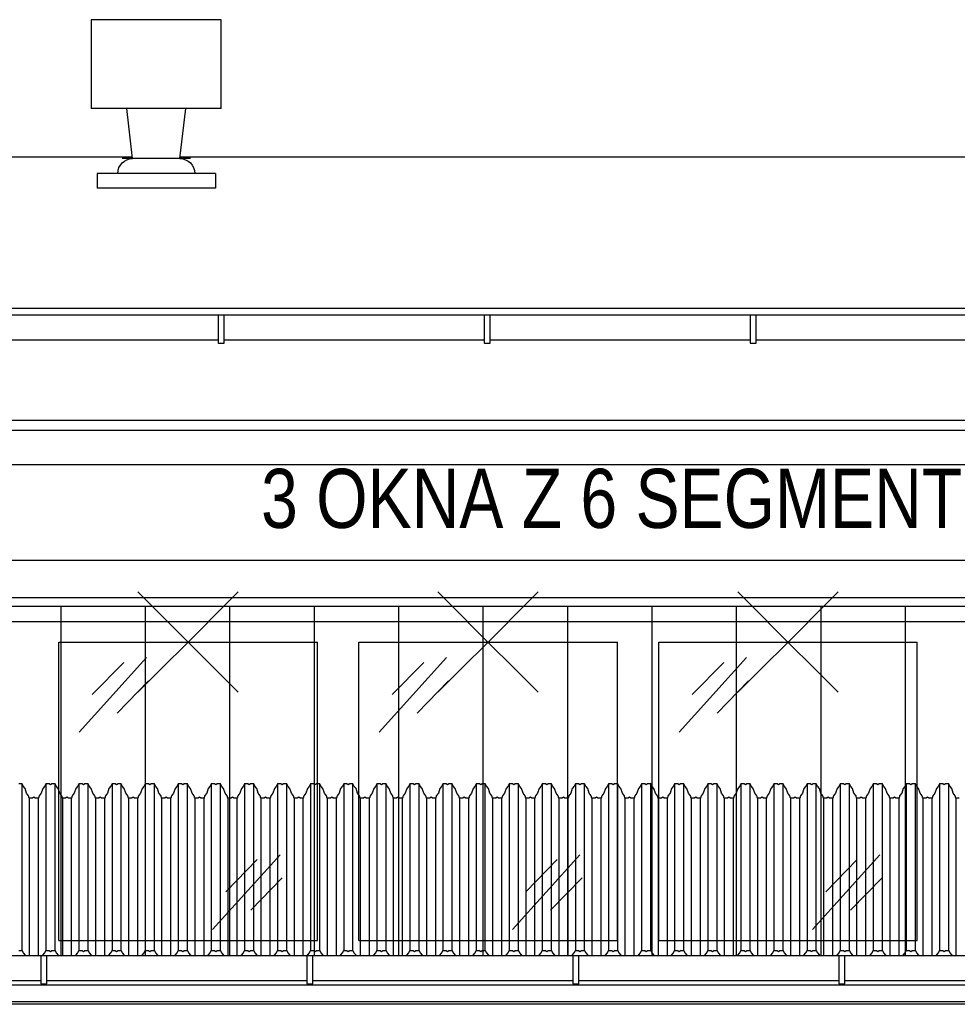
# Model space of a CAD drawing. Header units: millimetres. Extents: x 59331 to 112314, y -16110 to 34390.
# Tile 9 of 198: x 61318 to 61635, y -2169 to -1836. Entities that reach past the tile are written whole.
import ezdxf
from ezdxf import colors
from ezdxf.entities.mleader import LeaderData, LeaderLine
from ezdxf.math import Vec2, Vec3

# ---------------------------------------------------------------- set-up
doc = ezdxf.new("R2010")
doc.units = ezdxf.units.MM
doc.set_wipeout_variables(frame=1)
doc.layers.get('DEFPOINTS').update_dxf_attribs({"lineweight": 9})
for name, color, linetype in [('_HSA_STOLARKA_ZEWNĘTRZNA', 132, 'Continuous'), ('_HSA_WIDOKOWE', 1, 'Continuous'), ('_HSA_WIDOKOWE_CIENKIE', 8, 'Continuous'), ('_HSA_ŚCIANY_CIENKIE', 2, 'Continuous'), ('_HSA_ŚCIANY_DZIAŁOWE', 6, 'Continuous')]:
    doc.layers.add(name, color=color, linetype=linetype)
doc.layers.add('_HSA_WYBURZENIA', color=7, linetype='Continuous', true_color=0xdd0303)
doc.layers.add('_HSA_WYBURZENIA_01', color=7, linetype='Continuous', true_color=0xdd0303)
doc.styles.add('ARIAL_100', font='Arial.ttf', dxfattribs={"width": 0.8, "height": 20})
doc.dimstyles.new('WYM_WEWN_100', dxfattribs={"dimtxt": 20, "dimasz": 2, "dimexe": 10, "dimexo": 0, "dimgap": 4, "dimtad": 1, "dimdec": 1, "dimrnd": 0.1, "dimtxsty": 'ARIAL_100', "dimblk": 'Wym-03', "dimcen": 0, "dimdle": 10, "dimse1": 1, "dimse2": 1, "dimclrt": 256, "dimazin": 2, "dimtfac": 1, "dimtdec": 1, "dimtix": 1, "dimtmove": 2, "dimatfit": 0, "dimfxl": 1, "dimtolj": 1, "dimtzin": 0, "dimarcsym": 0})

# ---------------------------------------------------------------- blocks, each defined once
blk = doc.blocks.new('A$C40757a77')
blk.add_wipeout([(-4755.5, 115), (-4755.5, 0), (-4146.5, 0), (-4146.5, 115)])
for p, q in [((-4545.5, 7), (-4545.5, 108)), ((-4545.5, 108), (-4458, 108)), ((-4458, 7), (-4458, 108)), ((-4444, 7), (-4444, 108)), ((-4444, 108), (-4356.5, 108)), ((-4356.5, 7), (-4356.5, 108)), ((-4342.5, 7), (-4342.5, 108)), ((-4342.5, 108), (-4255, 108)), ((-4255, 7), (-4255, 108)), ((-4545.5, 7), (-4458, 7)), ((-4444, 7), (-4356.5, 7)), ((-4342.5, 7), (-4255, 7))]:
    blk.add_line(p, q)
at = {"ltscale": 10}
blk.add_lwpolyline([(-4755.5, 115), (-4146.5, 115), (-4146.5, 0), (-4755.5, 0)], close=True, dxfattribs=at)
at = {"layer": '_HSA_WIDOKOWE_CIENKIE', "color": 9}
for points in [[(-4538.63, 77.51), (-4515.83, 102.73)], [(-4534.15, 90.23), (-4523.52, 101.14)], [(-4437.13, 77.51), (-4414.33, 102.73)], [(-4432.65, 90.23), (-4422.02, 101.14)], [(-4335.63, 77.51), (-4312.83, 102.73)], [(-4331.15, 90.23), (-4320.52, 101.14)], [(-4525.76, 83.99), (-4515.13, 94.9)], [(-4424.26, 83.99), (-4413.63, 94.9)], [(-4322.76, 83.99), (-4312.13, 94.9)], [(-4493.45, 10.79), (-4470.64, 36.01)], [(-4488.97, 23.51), (-4478.34, 34.42)], [(-4391.95, 10.79), (-4369.14, 36.01)], [(-4387.47, 23.51), (-4376.84, 34.42)], [(-4290.45, 10.79), (-4267.64, 36.01)], [(-4285.97, 23.51), (-4275.34, 34.42)], [(-4480.57, 17.27), (-4469.94, 28.18)], [(-4379.07, 17.27), (-4368.44, 28.18)], [(-4277.57, 17.27), (-4266.94, 28.18)]]:
    blk.add_lwpolyline(points, dxfattribs=at)
blk = doc.blocks.new('A$Cd050fd5c')
at = {"transparency": 33554687}
h = blk.add_hatch(dxfattribs=at)
h.set_pattern_fill('ANSI31', color=256, scale=9, angle=45)
h.set_pattern_definition([(90, (-65884.325, 19154.596), (-28.575, 0), [])])
h.paths.add_polyline_path([(-3, -3), (-5398, -3), (-5398, -128), (-3, -128)])
for points in [[(0, 0), (-5401, 0), (-5401, -131), (0, -131)], [(-3, -3), (-5398, -3), (-5398, -128), (-3, -128)]]:
    blk.add_lwpolyline(points, close=True)
blk = doc.blocks.new('*U119')
blk.add_wipeout([(0, 8.5), (0, 0), (10264, 0), (10264, 8.5)])
for p, q in [((10264, 8.5), (0, 8.5)), ((10264, 0), (0, 0))]:
    blk.add_line(p, q)
for points in [[(909.47, -1), (911.47, -1), (911.47, 8.5), (909.47, 8.5)], [(999.47, -1), (1001.47, -1), (1001.47, 8.5), (999.47, 8.5)], [(1089.47, -1), (1091.47, -1), (1091.47, 8.5), (1089.47, 8.5)]]:
    blk.add_wipeout(points)
for points in [[(909.47, -1), (911.47, -1), (911.47, 8.5), (909.47, 8.5)], [(999.47, -1), (1001.47, -1), (1001.47, 8.5), (999.47, 8.5)], [(1089.47, -1), (1091.47, -1), (1091.47, 8.5), (1089.47, 8.5)]]:
    blk.add_lwpolyline(points, close=True)
blk = doc.blocks.new('DASZEK')
for points in [[(1201.56, 63.41), (1200.45, 63.41), (1200.24, 64.11), (1199.55, 65.07), (1199.02, 66.6), (1198.34, 67.44), (1197.99, 68.18), (1196.88, 68.18), (1196.42, 67.88), (1195.96, 68.18), (1194.85, 68.18), (1194.5, 67.44), (1193.82, 66.6), (1193.29, 65.07), (1192.6, 64.11), (1192.39, 63.41), (1191.28, 63.41), (1190.82, 63.7), (1190.36, 63.41), (1189.25, 63.41), (1189.04, 64.11), (1188.35, 65.07), (1187.82, 66.6), (1187.14, 67.44), (1186.79, 68.18), (1185.68, 68.18), (1185.22, 67.88), (1184.76, 68.18), (1183.65, 68.18), (1183.3, 67.44), (1182.62, 66.6), (1182.09, 65.07), (1181.4, 64.11), (1181.19, 63.41), (1180.08, 63.41), (1179.62, 63.7), (1179.16, 63.41), (1178.05, 63.41), (1177.84, 64.11), (1177.15, 65.07), (1176.62, 66.6), (1175.94, 67.44), (1175.59, 68.18), (1174.48, 68.18), (1174.02, 67.88), (1173.56, 68.18), (1172.45, 68.18), (1172.1, 67.44), (1171.42, 66.6), (1170.89, 65.07), (1170.2, 64.11), (1169.99, 63.41), (1168.88, 63.41), (1168.42, 63.7), (1167.96, 63.41), (1166.85, 63.41), (1166.64, 64.11), (1165.95, 65.07), (1165.43, 66.6), (1164.74, 67.44), (1164.4, 68.18), (1163.28, 68.18), (1162.82, 67.88), (1162.37, 68.18), (1161.25, 68.18), (1160.9, 67.44), (1160.22, 66.6), (1159.69, 65.07), (1159, 64.11), (1158.8, 63.41), (1157.68, 63.41), (1157.22, 63.7), (1156.77, 63.41), (1155.65, 63.41), (1155.45, 64.11), (1154.76, 65.07), (1154.23, 66.6), (1153.55, 67.44), (1153.2, 68.18), (1152.08, 68.18), (1151.63, 67.88), (1151.17, 68.18), (1150.05, 68.18), (1149.7, 67.44), (1149.02, 66.6), (1148.5, 65.07), (1147.8, 64.11), (1147.6, 63.41), (1146.48, 63.41), (1146.03, 63.7), (1145.57, 63.41), (1144.45, 63.41), (1144.25, 64.11), (1143.56, 65.07), (1143.03, 66.6), (1142.35, 67.44), (1142, 68.18), (1140.89, 68.18), (1140.43, 67.88), (1139.97, 68.18), (1138.86, 68.18), (1138.51, 67.44), (1137.83, 66.6), (1137.3, 65.07), (1136.61, 64.11), (1136.4, 63.41), (1135.29, 63.41), (1134.83, 63.7), (1134.37, 63.41), (1133.26, 63.41), (1133.05, 64.11), (1132.36, 65.07), (1131.83, 66.6), (1131.15, 67.44), (1130.8, 68.18), (1129.69, 68.18), (1129.23, 67.88), (1128.77, 68.18), (1127.66, 68.18), (1127.31, 67.44), (1126.63, 66.6), (1126.1, 65.07), (1125.41, 64.11), (1125.2, 63.41), (1124.09, 63.41), (1123.63, 63.7), (1123.17, 63.41), (1122.06, 63.41), (1121.85, 64.11), (1121.16, 65.07), (1120.63, 66.6), (1119.95, 67.44), (1119.6, 68.18), (1118.49, 68.18), (1118.03, 67.88), (1117.57, 68.18), (1116.46, 68.18), (1116.11, 67.44), (1115.43, 66.6), (1114.9, 65.07), (1114.21, 64.11), (1114, 63.41), (1112.89, 63.41), (1112.43, 63.7), (1111.97, 63.41), (1110.86, 63.41), (1110.65, 64.11), (1109.96, 65.07), (1109.43, 66.6), (1108.75, 67.44), (1108.4, 68.18), (1107.29, 68.18), (1106.83, 67.88), (1106.37, 68.18), (1105.26, 68.18), (1104.91, 67.44), (1104.23, 66.6), (1103.7, 65.07), (1103.01, 64.11), (1102.8, 63.41), (1101.69, 63.41), (1101.23, 63.7), (1100.77, 63.41), (1099.66, 63.41), (1099.45, 64.11), (1098.76, 65.07), (1098.24, 66.6), (1097.55, 67.44), (1097.21, 68.18), (1096.09, 68.18), (1095.63, 67.88), (1095.18, 68.18), (1094.06, 68.18), (1093.71, 67.44), (1093.03, 66.6), (1092.5, 65.07), (1091.81, 64.11), (1091.61, 63.41), (1090.49, 63.41), (1090.03, 63.7), (1089.58, 63.41), (1088.46, 63.41), (1088.26, 64.11), (1087.57, 65.07), (1087.04, 66.6), (1086.36, 67.44), (1086.01, 68.18), (1084.89, 68.18), (1084.44, 67.88), (1083.98, 68.18), (1082.86, 68.18), (1082.51, 67.44), (1081.83, 66.6), (1081.31, 65.07), (1080.61, 64.11), (1080.41, 63.41), (1079.29, 63.41), (1078.84, 63.7), (1078.38, 63.41), (1077.26, 63.41), (1077.06, 64.11), (1076.37, 65.07), (1075.84, 66.6), (1075.16, 67.44), (1074.81, 68.18), (1073.7, 68.18), (1073.24, 67.88), (1072.78, 68.18), (1071.67, 68.18), (1071.32, 67.44), (1070.64, 66.6), (1070.11, 65.07), (1069.42, 64.11), (1069.21, 63.41), (1068.1, 63.41), (1067.64, 63.7), (1067.18, 63.41), (1066.07, 63.41), (1065.86, 64.11), (1065.17, 65.07), (1064.64, 66.6), (1063.96, 67.44), (1063.61, 68.18), (1062.5, 68.18), (1062.04, 67.88), (1061.58, 68.18), (1060.47, 68.18), (1060.12, 67.44), (1059.44, 66.6), (1058.91, 65.07), (1058.22, 64.11), (1058.01, 63.41), (1056.9, 63.41), (1056.44, 63.7), (1055.98, 63.41), (1054.87, 63.41), (1054.66, 64.11), (1053.97, 65.07), (1053.44, 66.6), (1052.76, 67.44), (1052.41, 68.18), (1051.3, 68.18), (1050.84, 67.88), (1050.38, 68.18), (1049.27, 68.18), (1048.92, 67.44), (1048.24, 66.6), (1047.71, 65.07), (1047.02, 64.11), (1046.81, 63.41), (1045.7, 63.41), (1045.24, 63.7), (1044.78, 63.41), (1043.67, 63.41), (1043.46, 64.11), (1042.77, 65.07), (1042.24, 66.6), (1041.56, 67.44), (1041.21, 68.18), (1040.1, 68.18), (1039.64, 67.88), (1039.18, 68.18), (1038.07, 68.18), (1037.72, 67.44), (1037.04, 66.6), (1036.51, 65.07), (1035.82, 64.11), (1035.61, 63.41), (1034.5, 63.41), (1034.04, 63.7), (1033.58, 63.41), (1032.47, 63.41), (1032.26, 64.11), (1031.57, 65.07), (1031.05, 66.6), (1030.36, 67.44), (1030.02, 68.18), (1028.9, 68.18), (1028.44, 67.88), (1027.99, 68.18), (1026.87, 68.18), (1026.52, 67.44), (1025.84, 66.6), (1025.31, 65.07), (1024.62, 64.11), (1024.42, 63.41), (1023.3, 63.41), (1022.84, 63.7), (1022.39, 63.41), (1021.27, 63.41), (1021.07, 64.11), (1020.38, 65.07), (1019.85, 66.6), (1019.17, 67.44), (1018.82, 68.18), (1017.7, 68.18), (1017.25, 67.88), (1016.79, 68.18), (1015.67, 68.18), (1015.32, 67.44), (1014.64, 66.6), (1014.12, 65.07), (1013.42, 64.11), (1013.22, 63.41), (1012.1, 63.41), (1011.65, 63.7), (1011.19, 63.41), (1010.07, 63.41), (1009.87, 64.11), (1009.18, 65.07), (1008.65, 66.6), (1007.97, 67.44), (1007.62, 68.18), (1006.51, 68.18), (1006.05, 67.88), (1005.59, 68.18), (1004.48, 68.18), (1004.13, 67.44), (1003.45, 66.6), (1002.92, 65.07), (1002.23, 64.11), (1002.02, 63.41), (1000.91, 63.41), (1000.45, 63.7), (999.99, 63.41), (998.88, 63.41), (998.67, 64.11), (997.98, 65.07), (997.45, 66.6), (996.77, 67.44), (996.42, 68.18), (995.31, 68.18), (994.85, 67.88), (994.39, 68.18), (993.28, 68.18), (992.93, 67.44), (992.25, 66.6), (991.72, 65.07), (991.03, 64.11), (990.82, 63.41), (989.71, 63.41), (989.25, 63.7), (988.79, 63.41), (987.68, 63.41), (987.47, 64.11), (986.78, 65.07), (986.25, 66.6), (985.57, 67.44), (985.22, 68.18), (984.11, 68.18), (983.65, 67.88), (983.19, 68.18), (982.08, 68.18), (981.73, 67.44), (981.05, 66.6), (980.52, 65.07), (979.83, 64.11), (979.62, 63.41), (978.51, 63.41), (978.05, 63.7), (977.59, 63.41), (976.48, 63.41), (976.27, 64.11), (975.58, 65.07), (975.05, 66.6), (974.37, 67.44), (974.02, 68.18), (972.91, 68.18), (972.45, 67.88), (971.99, 68.18), (970.88, 68.18), (970.53, 67.44), (969.85, 66.6), (969.32, 65.07), (968.63, 64.11), (968.42, 63.41), (967.31, 63.41), (966.85, 63.7), (966.39, 63.41), (965.28, 63.41), (965.07, 64.11), (964.38, 65.07), (963.86, 66.6), (963.17, 67.44), (962.83, 68.18), (961.71, 68.18), (961.25, 67.88), (960.8, 68.18), (959.68, 68.18), (959.33, 67.44), (958.65, 66.6), (958.12, 65.07), (957.43, 64.11), (957.23, 63.41), (956.11, 63.41), (955.65, 63.7), (955.2, 63.41), (954.08, 63.41), (953.88, 64.11), (953.19, 65.07), (952.66, 66.6), (951.98, 67.44), (951.63, 68.18), (950.51, 68.18), (950.06, 67.88), (949.6, 68.18), (948.48, 68.18), (948.13, 67.44), (947.45, 66.6), (946.93, 65.07), (946.23, 64.11), (946.03, 63.41), (944.91, 63.41), (944.46, 63.7), (944, 63.41), (942.88, 63.41), (942.68, 64.11), (941.99, 65.07), (941.46, 66.6), (940.78, 67.44), (940.43, 68.18), (939.32, 68.18), (938.86, 67.88), (938.4, 68.18), (937.29, 68.18), (936.94, 67.44), (936.26, 66.6), (935.73, 65.07), (935.04, 64.11), (934.83, 63.41), (933.72, 63.41), (933.26, 63.7), (932.8, 63.41), (931.69, 63.41), (931.48, 64.11), (930.79, 65.07), (930.26, 66.6), (929.58, 67.44), (929.23, 68.18), (928.12, 68.18), (927.66, 67.88), (927.2, 68.18), (926.09, 68.18), (925.74, 67.44), (925.06, 66.6), (924.53, 65.07), (923.84, 64.11), (923.63, 63.41), (922.52, 63.41), (922.06, 63.7), (921.6, 63.41), (920.49, 63.41), (920.28, 64.11), (919.59, 65.07), (919.06, 66.6), (918.38, 67.44), (918.03, 68.18), (916.92, 68.18), (916.46, 67.88), (916, 68.18), (914.89, 68.18), (914.54, 67.44), (913.86, 66.6), (913.33, 65.07), (912.64, 64.11), (912.43, 63.41), (911.32, 63.41), (910.86, 63.7), (910.4, 63.41), (909.29, 63.41), (909.08, 64.11), (908.39, 65.07), (907.86, 66.6), (907.18, 67.44), (906.83, 68.18), (905.72, 68.18), (905.26, 67.88), (904.8, 68.18), (903.69, 68.18), (903.34, 67.44), (902.66, 66.6), (902.13, 65.07), (901.44, 64.11), (901.23, 63.41), (900.12, 63.41), (899.66, 63.7), (899.2, 63.41), (898.09, 63.41), (897.88, 64.11), (897.19, 65.07), (896.67, 66.6), (895.98, 67.44), (895.64, 68.18), (894.52, 68.18), (894.06, 67.88), (893.61, 68.18), (892.49, 68.18), (892.14, 67.44), (891.46, 66.6), (890.93, 65.07), (890.24, 64.11), (890.04, 63.41), (888.92, 63.41), (888.46, 63.7), (888.01, 63.41), (886.89, 63.41), (886.69, 64.11), (886, 65.07), (885.47, 66.6), (884.79, 67.44), (884.44, 68.18), (883.32, 68.18)], [(883.32, 11.8), (884.44, 11.8), (884.79, 11.06), (885.47, 10.22), (886, 8.69), (886.69, 7.73), (886.89, 7.03), (888.01, 7.03), (888.46, 7.32), (888.92, 7.03), (890.04, 7.03), (890.24, 7.73), (890.93, 8.69), (891.46, 10.22), (892.14, 11.06), (892.49, 11.8), (893.61, 11.8), (894.06, 11.5), (894.52, 11.8), (895.64, 11.8), (895.98, 11.06), (896.67, 10.22), (897.19, 8.69), (897.88, 7.73), (898.09, 7.03), (899.2, 7.03), (899.66, 7.32), (900.12, 7.03), (901.23, 7.03), (901.44, 7.73), (902.13, 8.69), (902.66, 10.22), (903.34, 11.06), (903.69, 11.8), (904.8, 11.8), (905.26, 11.5), (905.72, 11.8), (906.83, 11.8), (907.18, 11.06), (907.86, 10.22), (908.39, 8.69), (909.08, 7.73), (909.29, 7.03), (910.4, 7.03), (910.86, 7.32), (911.32, 7.03), (912.43, 7.03), (912.64, 7.73), (913.33, 8.69), (913.86, 10.22), (914.54, 11.06), (914.89, 11.8), (916, 11.8), (916.46, 11.5), (916.92, 11.8), (918.03, 11.8), (918.38, 11.06), (919.06, 10.22), (919.59, 8.69), (920.28, 7.73), (920.49, 7.03), (921.6, 7.03), (922.06, 7.32), (922.52, 7.03), (923.63, 7.03), (923.84, 7.73), (924.53, 8.69), (925.06, 10.22), (925.74, 11.06), (926.09, 11.8), (927.2, 11.8), (927.66, 11.5), (928.12, 11.8), (929.23, 11.8), (929.58, 11.06), (930.26, 10.22), (930.79, 8.69), (931.48, 7.73), (931.69, 7.03), (932.8, 7.03), (933.26, 7.32), (933.72, 7.03), (934.83, 7.03), (935.04, 7.73), (935.73, 8.69), (936.26, 10.22), (936.94, 11.06), (937.29, 11.8), (938.4, 11.8), (938.86, 11.5), (939.32, 11.8), (940.43, 11.8), (940.78, 11.06), (941.46, 10.22), (941.99, 8.69), (942.68, 7.73), (942.88, 7.03), (944, 7.03), (944.46, 7.32), (944.91, 7.03), (946.03, 7.03), (946.23, 7.73), (946.93, 8.69), (947.45, 10.22), (948.13, 11.06), (948.48, 11.8), (949.6, 11.8), (950.06, 11.5), (950.51, 11.8), (951.63, 11.8), (951.98, 11.06), (952.66, 10.22), (953.19, 8.69), (953.88, 7.73), (954.08, 7.03), (955.2, 7.03), (955.65, 7.32), (956.11, 7.03), (957.23, 7.03), (957.43, 7.73), (958.12, 8.69), (958.65, 10.22), (959.33, 11.06), (959.68, 11.8), (960.8, 11.8), (961.25, 11.5), (961.71, 11.8), (962.83, 11.8), (963.17, 11.06), (963.86, 10.22), (964.38, 8.69), (965.07, 7.73), (965.28, 7.03), (966.39, 7.03), (966.85, 7.32), (967.31, 7.03), (968.42, 7.03), (968.63, 7.73), (969.32, 8.69), (969.85, 10.22), (970.53, 11.06), (970.88, 11.8), (971.99, 11.8), (972.45, 11.5), (972.91, 11.8), (974.02, 11.8), (974.37, 11.06), (975.05, 10.22), (975.58, 8.69), (976.27, 7.73), (976.48, 7.03), (977.59, 7.03), (978.05, 7.32), (978.51, 7.03), (979.62, 7.03), (979.83, 7.73), (980.52, 8.69), (981.05, 10.22), (981.73, 11.06), (982.08, 11.8), (983.19, 11.8), (983.65, 11.5), (984.11, 11.8), (985.22, 11.8), (985.57, 11.06), (986.25, 10.22), (986.78, 8.69), (987.47, 7.73), (987.68, 7.03), (988.79, 7.03), (989.25, 7.32), (989.71, 7.03), (990.82, 7.03), (991.03, 7.73), (991.72, 8.69), (992.25, 10.22), (992.93, 11.06), (993.28, 11.8), (994.39, 11.8), (994.85, 11.5), (995.31, 11.8), (996.42, 11.8), (996.77, 11.06), (997.45, 10.22), (997.98, 8.69), (998.67, 7.73), (998.88, 7.03), (999.99, 7.03), (1000.45, 7.32), (1000.91, 7.03), (1002.02, 7.03), (1002.23, 7.73), (1002.92, 8.69), (1003.45, 10.22), (1004.13, 11.06), (1004.48, 11.8), (1005.59, 11.8), (1006.05, 11.5), (1006.51, 11.8), (1007.62, 11.8), (1007.97, 11.06), (1008.65, 10.22), (1009.18, 8.69), (1009.87, 7.73), (1010.07, 7.03), (1011.19, 7.03), (1011.65, 7.32), (1012.1, 7.03), (1013.22, 7.03), (1013.42, 7.73), (1014.12, 8.69), (1014.64, 10.22), (1015.32, 11.06), (1015.67, 11.8), (1016.79, 11.8), (1017.25, 11.5), (1017.7, 11.8), (1018.82, 11.8), (1019.17, 11.06), (1019.85, 10.22), (1020.38, 8.69), (1021.07, 7.73), (1021.27, 7.03), (1022.39, 7.03), (1022.84, 7.32), (1023.3, 7.03), (1024.42, 7.03), (1024.62, 7.73), (1025.31, 8.69), (1025.84, 10.22), (1026.52, 11.06), (1026.87, 11.8), (1027.99, 11.8), (1028.44, 11.5), (1028.9, 11.8), (1030.02, 11.8), (1030.36, 11.06), (1031.05, 10.22), (1031.57, 8.69), (1032.26, 7.73), (1032.47, 7.03), (1033.58, 7.03), (1034.04, 7.32), (1034.5, 7.03), (1035.61, 7.03), (1035.82, 7.73), (1036.51, 8.69), (1037.04, 10.22), (1037.72, 11.06), (1038.07, 11.8), (1039.18, 11.8), (1039.64, 11.5), (1040.1, 11.8), (1041.21, 11.8), (1041.56, 11.06), (1042.24, 10.22), (1042.77, 8.69), (1043.46, 7.73), (1043.67, 7.03), (1044.78, 7.03), (1045.24, 7.32), (1045.7, 7.03), (1046.81, 7.03), (1047.02, 7.73), (1047.71, 8.69), (1048.24, 10.22), (1048.92, 11.06), (1049.27, 11.8), (1050.38, 11.8), (1050.84, 11.5), (1051.3, 11.8), (1052.41, 11.8), (1052.76, 11.06), (1053.44, 10.22), (1053.97, 8.69), (1054.66, 7.73), (1054.87, 7.03), (1055.98, 7.03), (1056.44, 7.32), (1056.9, 7.03), (1058.01, 7.03), (1058.22, 7.73), (1058.91, 8.69), (1059.44, 10.22), (1060.12, 11.06), (1060.47, 11.8), (1061.58, 11.8), (1062.04, 11.5), (1062.5, 11.8), (1063.61, 11.8), (1063.96, 11.06), (1064.64, 10.22), (1065.17, 8.69), (1065.86, 7.73), (1066.07, 7.03), (1067.18, 7.03), (1067.64, 7.32), (1068.1, 7.03), (1069.21, 7.03), (1069.42, 7.73), (1070.11, 8.69), (1070.64, 10.22), (1071.32, 11.06), (1071.67, 11.8), (1072.78, 11.8), (1073.24, 11.5), (1073.7, 11.8), (1074.81, 11.8), (1075.16, 11.06), (1075.84, 10.22), (1076.37, 8.69), (1077.06, 7.73), (1077.26, 7.03), (1078.38, 7.03), (1078.84, 7.32), (1079.29, 7.03), (1080.41, 7.03), (1080.61, 7.73), (1081.31, 8.69), (1081.83, 10.22), (1082.51, 11.06), (1082.86, 11.8), (1083.98, 11.8), (1084.44, 11.5), (1084.89, 11.8), (1086.01, 11.8), (1086.36, 11.06), (1087.04, 10.22), (1087.57, 8.69), (1088.26, 7.73), (1088.46, 7.03), (1089.58, 7.03), (1090.03, 7.32), (1090.49, 7.03), (1091.61, 7.03), (1091.81, 7.73), (1092.5, 8.69), (1093.03, 10.22), (1093.71, 11.06), (1094.06, 11.8), (1095.18, 11.8), (1095.63, 11.5), (1096.09, 11.8), (1097.21, 11.8), (1097.55, 11.06), (1098.24, 10.22), (1098.76, 8.69), (1099.45, 7.73), (1099.66, 7.03), (1100.77, 7.03), (1101.23, 7.32), (1101.69, 7.03), (1102.8, 7.03), (1103.01, 7.73), (1103.7, 8.69), (1104.23, 10.22), (1104.91, 11.06), (1105.26, 11.8), (1106.37, 11.8), (1106.83, 11.5), (1107.29, 11.8), (1108.4, 11.8), (1108.75, 11.06), (1109.43, 10.22), (1109.96, 8.69), (1110.65, 7.73), (1110.86, 7.03), (1111.97, 7.03), (1112.43, 7.32), (1112.89, 7.03), (1114, 7.03), (1114.21, 7.73), (1114.9, 8.69), (1115.43, 10.22), (1116.11, 11.06), (1116.46, 11.8), (1117.57, 11.8), (1118.03, 11.5), (1118.49, 11.8), (1119.6, 11.8), (1119.95, 11.06), (1120.63, 10.22), (1121.16, 8.69), (1121.85, 7.73), (1122.06, 7.03), (1123.17, 7.03), (1123.63, 7.32), (1124.09, 7.03), (1125.2, 7.03), (1125.41, 7.73), (1126.1, 8.69), (1126.63, 10.22), (1127.31, 11.06), (1127.66, 11.8), (1128.77, 11.8), (1129.23, 11.5), (1129.69, 11.8), (1130.8, 11.8), (1131.15, 11.06), (1131.83, 10.22), (1132.36, 8.69), (1133.05, 7.73), (1133.26, 7.03), (1134.37, 7.03), (1134.83, 7.32), (1135.29, 7.03), (1136.4, 7.03), (1136.61, 7.73), (1137.3, 8.69), (1137.83, 10.22), (1138.51, 11.06), (1138.86, 11.8), (1139.97, 11.8), (1140.43, 11.5), (1140.89, 11.8), (1142, 11.8), (1142.35, 11.06), (1143.03, 10.22), (1143.56, 8.69), (1144.25, 7.73), (1144.45, 7.03), (1145.57, 7.03), (1146.03, 7.32), (1146.48, 7.03), (1147.6, 7.03), (1147.8, 7.73), (1148.5, 8.69), (1149.02, 10.22), (1149.7, 11.06), (1150.05, 11.8), (1151.17, 11.8), (1151.63, 11.5), (1152.08, 11.8), (1153.2, 11.8), (1153.55, 11.06), (1154.23, 10.22), (1154.76, 8.69), (1155.45, 7.73), (1155.65, 7.03), (1156.77, 7.03), (1157.22, 7.32), (1157.68, 7.03), (1158.8, 7.03), (1159, 7.73), (1159.69, 8.69), (1160.22, 10.22), (1160.9, 11.06), (1161.25, 11.8), (1162.37, 11.8), (1162.82, 11.5), (1163.28, 11.8), (1164.4, 11.8), (1164.74, 11.06), (1165.43, 10.22), (1165.95, 8.69), (1166.64, 7.73), (1166.85, 7.03), (1167.96, 7.03), (1168.42, 7.32), (1168.88, 7.03), (1169.99, 7.03), (1170.2, 7.73), (1170.89, 8.69), (1171.42, 10.22), (1172.1, 11.06), (1172.45, 11.8), (1173.56, 11.8), (1174.02, 11.5), (1174.48, 11.8), (1175.59, 11.8), (1175.94, 11.06), (1176.62, 10.22), (1177.15, 8.69), (1177.84, 7.73), (1178.05, 7.03), (1179.16, 7.03), (1179.62, 7.32), (1180.08, 7.03), (1181.19, 7.03), (1181.4, 7.73), (1182.09, 8.69), (1182.62, 10.22), (1183.3, 11.06), (1183.65, 11.8), (1184.76, 11.8), (1185.22, 11.5), (1185.68, 11.8), (1186.79, 11.8), (1187.14, 11.06), (1187.82, 10.22), (1188.35, 8.69), (1189.04, 7.73), (1189.25, 7.03), (1190.36, 7.03), (1190.82, 7.32), (1191.28, 7.03), (1192.39, 7.03), (1192.6, 7.73), (1193.29, 8.69), (1193.82, 10.22), (1194.5, 11.06), (1194.85, 11.8), (1195.96, 11.8), (1196.42, 11.5), (1196.88, 11.8), (1197.99, 11.8), (1198.34, 11.06), (1199.02, 10.22), (1199.55, 8.69), (1200.24, 7.73), (1200.45, 7.03), (1201.56, 7.03)]]:
    blk.add_lwpolyline(points)
at = {"layer": '_HSA_WIDOKOWE_CIENKIE'}
for p, q in [((884.44, 11.8), (884.44, 68.18)), ((892.49, 68.18), (892.49, 11.8)), ((895.64, 11.8), (895.64, 68.18)), ((903.69, 68.18), (903.69, 11.8)), ((906.83, 11.8), (906.83, 68.18)), ((914.89, 68.18), (914.89, 11.8)), ((918.03, 11.8), (918.03, 68.18)), ((926.09, 68.18), (926.09, 11.8)), ((929.23, 11.8), (929.23, 68.18)), ((937.29, 68.18), (937.29, 11.8)), ((940.43, 11.8), (940.43, 68.18)), ((948.48, 68.18), (948.48, 11.8)), ((951.63, 11.8), (951.63, 68.18)), ((959.68, 68.18), (959.68, 11.8)), ((962.83, 11.8), (962.83, 68.18)), ((970.88, 68.18), (970.88, 11.8)), ((974.02, 11.8), (974.02, 68.18)), ((982.08, 68.18), (982.08, 11.8)), ((985.22, 11.8), (985.22, 68.18)), ((993.28, 68.18), (993.28, 11.8)), ((996.42, 11.8), (996.42, 68.18)), ((1004.48, 68.18), (1004.48, 11.8)), ((1007.62, 11.8), (1007.62, 68.18)), ((1015.67, 68.18), (1015.67, 11.8)), ((1018.82, 11.8), (1018.82, 68.18)), ((1026.87, 68.18), (1026.87, 11.8)), ((1030.02, 11.8), (1030.02, 68.18)), ((1038.07, 68.18), (1038.07, 11.8)), ((1041.21, 11.8), (1041.21, 68.18)), ((1049.27, 68.18), (1049.27, 11.8)), ((1052.41, 11.8), (1052.41, 68.18)), ((1060.47, 68.18), (1060.47, 11.8)), ((1063.61, 11.8), (1063.61, 68.18)), ((1071.67, 68.18), (1071.67, 11.8)), ((1074.81, 11.8), (1074.81, 68.18)), ((1082.86, 68.18), (1082.86, 11.8)), ((1086.01, 11.8), (1086.01, 68.18)), ((1094.06, 68.18), (1094.06, 11.8)), ((1097.21, 11.8), (1097.21, 68.18)), ((1105.26, 68.18), (1105.26, 11.8)), ((1108.4, 11.8), (1108.4, 68.18)), ((1116.46, 68.18), (1116.46, 11.8)), ((1119.6, 11.8), (1119.6, 68.18)), ((1127.66, 68.18), (1127.66, 11.8)), ((1130.8, 11.8), (1130.8, 68.18)), ((1138.86, 68.18), (1138.86, 11.8)), ((1142, 11.8), (1142, 68.18)), ((1150.05, 68.18), (1150.05, 11.8)), ((1153.2, 11.8), (1153.2, 68.18)), ((1161.25, 68.18), (1161.25, 11.8)), ((1164.4, 11.8), (1164.4, 68.18)), ((1172.45, 68.18), (1172.45, 11.8)), ((1175.59, 11.8), (1175.59, 68.18)), ((1183.65, 68.18), (1183.65, 11.8)), ((1186.79, 11.8), (1186.79, 68.18)), ((1194.85, 68.18), (1194.85, 11.8)), ((1197.99, 11.8), (1197.99, 68.18)), ((886.89, 63.41), (886.89, 7.03)), ((890.04, 7.03), (890.04, 63.41)), ((898.09, 63.41), (898.09, 7.03)), ((901.23, 7.03), (901.23, 63.41)), ((909.29, 63.41), (909.29, 7.03)), ((912.43, 7.03), (912.43, 63.41)), ((920.49, 63.41), (920.49, 7.03)), ((923.63, 7.03), (923.63, 63.41)), ((931.69, 63.41), (931.69, 7.03)), ((934.83, 7.03), (934.83, 63.41)), ((942.88, 63.41), (942.88, 7.03)), ((946.03, 7.03), (946.03, 63.41)), ((954.08, 63.41), (954.08, 7.03)), ((957.23, 7.03), (957.23, 63.41)), ((965.28, 63.41), (965.28, 7.03)), ((968.42, 7.03), (968.42, 63.41)), ((976.48, 63.41), (976.48, 7.03)), ((979.62, 7.03), (979.62, 63.41)), ((987.68, 63.41), (987.68, 7.03)), ((990.82, 7.03), (990.82, 63.41)), ((998.88, 63.41), (998.88, 7.03)), ((1002.02, 7.03), (1002.02, 63.41)), ((1010.07, 63.41), (1010.07, 7.03)), ((1013.22, 7.03), (1013.22, 63.41)), ((1021.27, 63.41), (1021.27, 7.03)), ((1024.42, 7.03), (1024.42, 63.41)), ((1032.47, 63.41), (1032.47, 7.03)), ((1035.61, 7.03), (1035.61, 63.41)), ((1043.67, 63.41), (1043.67, 7.03)), ((1046.81, 7.03), (1046.81, 63.41)), ((1054.87, 63.41), (1054.87, 7.03)), ((1058.01, 7.03), (1058.01, 63.41)), ((1066.07, 63.41), (1066.07, 7.03)), ((1069.21, 7.03), (1069.21, 63.41)), ((1077.26, 63.41), (1077.26, 7.03)), ((1080.41, 7.03), (1080.41, 63.41)), ((1088.46, 63.41), (1088.46, 7.03)), ((1091.61, 7.03), (1091.61, 63.41)), ((1099.66, 63.41), (1099.66, 7.03)), ((1102.8, 7.03), (1102.8, 63.41)), ((1110.86, 63.41), (1110.86, 7.03)), ((1114, 7.03), (1114, 63.41)), ((1122.06, 63.41), (1122.06, 7.03)), ((1125.2, 7.03), (1125.2, 63.41)), ((1133.26, 63.41), (1133.26, 7.03)), ((1136.4, 7.03), (1136.4, 63.41)), ((1144.45, 63.41), (1144.45, 7.03)), ((1147.6, 7.03), (1147.6, 63.41)), ((1155.65, 63.41), (1155.65, 7.03)), ((1158.8, 7.03), (1158.8, 63.41)), ((1166.85, 63.41), (1166.85, 7.03)), ((1169.99, 7.03), (1169.99, 63.41)), ((1178.05, 63.41), (1178.05, 7.03)), ((1181.19, 7.03), (1181.19, 63.41)), ((1189.25, 63.41), (1189.25, 7.03)), ((1192.39, 7.03), (1192.39, 63.41)), ((1200.45, 63.41), (1200.45, 7.03))]:
    blk.add_line(p, q, dxfattribs=at)
blk = doc.blocks.new('A$Ce0e96bf1')
blk.add_wipeout([(-40, 0), (0, 0), (0, 5), (-7, 5), (-7.01, 5.23), (-7.03, 5.56), (-7.1, 5.99), (-7.18, 6.33), (-7.29, 6.68), (-7.54, 7.26), (-7.74, 7.62), (-8, 8.01), (-8.23, 8.28), (-8.46, 8.54), (-8.73, 8.78), (-8.99, 9), (-9.33, 9.23), (-9.58, 9.38), (-9.94, 9.56), (-10.25, 9.69), (-10.68, 9.82), (-11.05, 9.91), (-11.35, 9.96), (-11.64, 9.99), (-12, 10), (-10, 27), (2, 27), (2, 57), (-42, 57), (-42, 27), (-30, 27), (-28, 10), (-28.21, 10), (-28.9, 9.92), (-29.15, 9.87), (-29.48, 9.77), (-29.81, 9.66), (-30.14, 9.52), (-30.38, 9.4), (-30.86, 9.1), (-31.1, 8.92), (-31.62, 8.44), (-31.76, 8.29), (-32.01, 7.99), (-32.16, 7.77), (-32.36, 7.45), (-32.5, 7.18), (-32.58, 7), (-32.71, 6.67), (-32.79, 6.44), (-32.89, 6.05), (-32.94, 5.8), (-32.98, 5.49), (-32.99, 5.25), (-32.99, 5), (-40, 5)])
for p, q in [((-42, 57), (2, 57)), ((-42, 27), (-42, 57)), ((2, 57), (2, 27)), ((-42, 27), (2, 27)), ((-28, 10), (-30, 27)), ((-12, 10), (-10, 27)), ((-31.54, 10), (-8.46, 10)), ((-40, 5), (0, 5)), ((-40, 5), (-40, 0)), ((0, 5), (0, 0)), ((-40, 0), (0, 0))]:
    blk.add_line(p, q)
for centre, start, end in [((-28, 5), 90, 180), ((-12, 5), 0, 90)]:
    blk.add_arc(centre, 5, start, end)
blk = doc.blocks.new('*U345')
blk.add_wipeout([(0, 8.5), (0, 0), (10234, 0), (10234, 8.5)])
for p, q in [((10234, 8.5), (0, 8.5)), ((10234, 0), (0, 0))]:
    blk.add_line(p, q)
for points in [[(819.47, -1), (821.47, -1), (821.47, 8.5), (819.47, 8.5)], [(909.47, -1), (911.47, -1), (911.47, 8.5), (909.47, 8.5)], [(999.47, -1), (1001.47, -1), (1001.47, 8.5), (999.47, 8.5)], [(1089.47, -1), (1091.47, -1), (1091.47, 8.5), (1089.47, 8.5)]]:
    blk.add_wipeout(points)
for points in [[(819.47, -1), (821.47, -1), (821.47, 8.5), (819.47, 8.5)], [(909.47, -1), (911.47, -1), (911.47, 8.5), (909.47, 8.5)], [(999.47, -1), (1001.47, -1), (1001.47, 8.5), (999.47, 8.5)], [(1089.47, -1), (1091.47, -1), (1091.47, 8.5), (1089.47, 8.5)]]:
    blk.add_lwpolyline(points, close=True)
blk = doc.blocks.new('Wym-03')
for p, q in [((0, 4), (0, -4)), ((-4, 0), (4, 0))]:
    blk.add_line(p, q)
blk.add_lwpolyline([(-2.83, -2.83, 0.8, 0.8, 0), (2.83, 2.83, 0.05, 0.05, 0)], format="xyseb")
blk = doc.blocks.new('*D415')
at = {"layer": '_HSA_WYBURZENIA_01', "color": 0, "lineweight": -2, "transparency": 16777216}
blk.add_line((60507.33, -2018.93), (62345.83, -2018.93), dxfattribs=at)
at = {"layer": 'DEFPOINTS', "color": 0, "transparency": 16777216}
for p in [(62347.83, -2018.93), (60505.33, -2039.69), (62347.83, -2039.69)]:
    blk.add_point(p, dxfattribs=at)
at = {"layer": '_HSA_WYBURZENIA_01', "color": 0, "lineweight": -2, "transparency": 16777216, "xscale": 2, "yscale": 2, "zscale": 2, "rotation": 180}
blk.add_blockref('Wym-03', (60505.33, -2018.93), dxfattribs=at)
at = {"layer": '_HSA_WYBURZENIA_01', "color": 0, "lineweight": -2, "transparency": 16777216, "xscale": 2, "yscale": 2, "zscale": 2}
blk.add_blockref('Wym-03', (62347.83, -2018.93), dxfattribs=at)
blk = doc.blocks.new('_DotSmall')
at = {"color": 0, "linetype": 'ByBlock', "const_width": 0.5}
blk.add_lwpolyline([(-0.0625, 0, 1), (0.0625, 0, 1)], format="xyb", close=True, dxfattribs=at)
blk = doc.blocks.new('A$C6782ac1e')
at = {"linetype": 'Continuous', "ltscale": 400}
for p, q in [((-12.24, 20.65), (12.24, -20.65)), ((20.65, 12.24), (-20.65, -12.24))]:
    blk.add_line(p, q, dxfattribs=at)

msp = doc.modelspace()

# ---------------------------------------------------------------- linework, layer by layer
at = {"layer": '_HSA_WIDOKOWE_CIENKIE', "ltscale": 10}
msp.add_line((70765.83, -1882.61), (60475.33, -1882.61), dxfattribs=at)
at = {"layer": '_HSA_WIDOKOWE_CIENKIE'}
for p, q in [((70739.33, -2168.4), (60505.33, -2168.4)), ((70739.33, -2169.25), (60505.33, -2169.25))]:
    msp.add_line(p, q, dxfattribs=at)
at = {"layer": '_HSA_ŚCIANY_CIENKIE', "ltscale": 10}
for p, q in [((70739.33, -1933.82), (60475.33, -1933.82)), ((70739.33, -1971.69), (60475.33, -1971.69))]:
    msp.add_line(p, q, dxfattribs=at)
at = {"layer": '_HSA_ŚCIANY_DZIAŁOWE', "ltscale": 10}
for p, q in [((70739.33, -1975.14), (60475.33, -1975.14)), ((70739.33, -1986.69), (60475.33, -1986.69))]:
    msp.add_line(p, q, dxfattribs=at)

# ---------------------------------------------------------------- block references
at = {"layer": '_HSA_STOLARKA_ZEWNĘTRZNA', "ltscale": 10}
msp.add_blockref('A$C40757a77', (65876.33, -2154.69), dxfattribs=at)
at = {"layer": '_HSA_WIDOKOWE'}
msp.add_blockref('*U119', (60475.33, -1944.56), dxfattribs=at)

# ---------------------------------------------------------------- next in the draw order: block references
at = {"layer": '_HSA_WIDOKOWE', "ltscale": 10}
msp.add_blockref('DASZEK', (60433.95, -2162.86), dxfattribs=at)
at = {"layer": '_HSA_WIDOKOWE_CIENKIE', "ltscale": 10, "xscale": -1}
msp.add_blockref('A$Ce0e96bf1', (61343.81, -1893.11), dxfattribs=at)
at = {"layer": '_HSA_WIDOKOWE_CIENKIE'}
msp.add_blockref('A$Cd050fd5c', (65898.33, -2031.69), dxfattribs=at)
at = {"layer": '_HSA_WYBURZENIA', "rotation": 14.34042781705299}
for p in [(61374.58, -2046.69), (61476.08, -2046.69), (61577.58, -2046.69)]:
    msp.add_blockref('A$C6782ac1e', p, dxfattribs=at)

# ---------------------------------------------------------------- next in the draw order: dimensions: what is measured, and where the dimension line sits
at = {"layer": '_HSA_WYBURZENIA_01'}
dim = msp.add_aligned_dim(p1=(60505.33, -2039.69), p2=(62347.83, -2039.69), distance=20.75, text=' ', dimstyle='WYM_WEWN_100', dxfattribs=at)
dim.commit()
dim.dimension.update_dxf_attribs({"geometry": '*D415', "text_midpoint": (61426.58, -2018.93)})

# ---------------------------------------------------------------- next in the draw order: leaders
ml = msp.add_multileader_mtext('Standard', dxfattribs=at)
ml.set_content('\\pxt5;3 OKNA Z 6 SEGMENTÓW DO DEMONTAŻU', color=256, style='ARIAL_100')
ml.set_leader_properties()
ml.set_arrow_properties(name='DOTSMALL')
ml.build(insert=Vec2(0, 0))
ml.multileader.update_dxf_attribs({"dogleg_length": 10, "arrow_head_size": 25})
ctx = ml.context
ctx.base_point, ctx.char_height, ctx.arrow_head_size, ctx.plane_origin = Vec3(61399.97, -1998.25), 20, 25, Vec3(62000.79, -2819.17)
ctx.text_align_type = 2
notes = []
notes.append((ctx, [(1, (1, 1, 0), (61880.47, -1998.25), (-1, 0), 16.03, [(2, [(61890.57, -2018.93)], 0, [])])]))
ctx.mtext.insert, ctx.mtext.rotation, ctx.mtext.width, ctx.mtext.defined_height, ctx.mtext.alignment, ctx.mtext.line_spacing_factor = Vec3(61862.45, -1988.07), -6.283185, 531.3143, 47.86, 3, 0.8
for ctx, leaders in notes:
    for number, flags, end, landing, length, lines in leaders:
        leader = LeaderData()
        leader.index, (leader.has_last_leader_line, leader.has_dogleg_vector, leader.attachment_direction) = number, flags
        leader.last_leader_point, leader.dogleg_vector, leader.dogleg_length = Vec3(end), Vec3(landing), length
        for number, points, colour, breaks in lines:
            line = LeaderLine()
            line.index, line.vertices, line.color, line.breaks = number, Vec3.list(points), colors.encode_raw_color(colour), breaks
            leader.lines.append(line)
        ctx.leaders.append(leader)

# ---------------------------------------------------------------- next in the draw order: block references
at = {"layer": '_HSA_WIDOKOWE'}
msp.add_blockref('*U345', (60505.33, -2161.31), dxfattribs=at)

doc.saveas('drawing.dxf')
